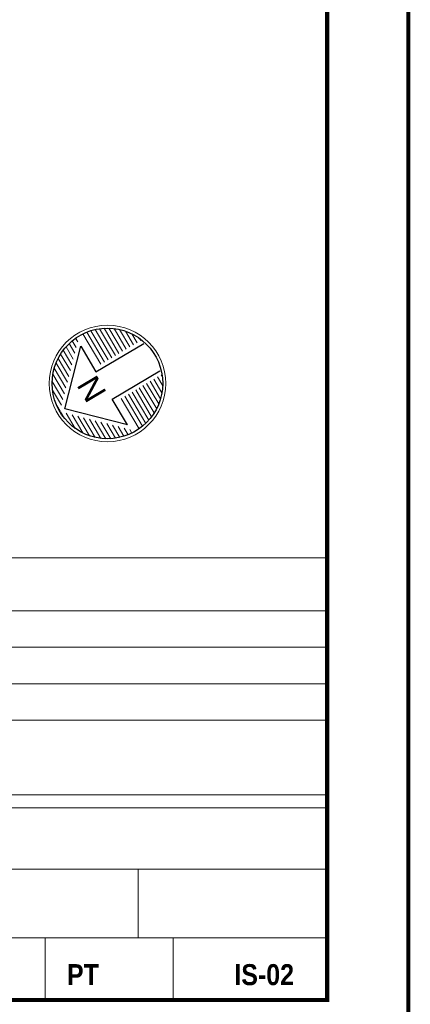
# Model space of a CAD drawing. Header units: centimetres. Extents: x -2715 to 104803, y -2927 to 32152.
# Tile 61 of 72: x 89321 to 89803, y -1348 to -134. Entities that reach past the tile are written whole.
import ezdxf

# ---------------------------------------------------------------- set-up
doc = ezdxf.new("R2010")
doc.units = ezdxf.units.CM
doc.header["$MEASUREMENT"] = 0
doc.layers.add('AZ___txt', color=252, linetype='Continuous', lineweight=25)
doc.layers.add('Tab-tabele', color=7, linetype='Continuous', lineweight=5)
doc.styles.add('GENERATED_STYLE_13', font='arialbd.ttf')
doc.styles.add('Z_40', font='arial.ttf', dxfattribs={"height": 4})

# ---------------------------------------------------------------- blocks, each defined once
blk = doc.blocks.new('strzałka1')
at = {"layer": 'AZ___txt', "lineweight": 9}
h = blk.add_hatch(dxfattribs=at)
h.set_pattern_fill('LINE', color=256, scale=0.4095, style=0)
h.set_pattern_definition([(360, (-1477.2123, -296.4574), (3e-14, 1.3001625), [])])
h.paths.add_polyline_path([(0, 17.05, 0.414214), (-17.05, 0)])
h.paths.add_polyline_path([(0, 17.05), (17.05, 0, 0.414214)])
h.paths.add_polyline_path([(17.05, 0), (6.14, 0), (6.14, -15.91, 0.309961)])
h.paths.add_polyline_path([(-6.14, 0), (-17.05, 0, 0.309961), (-6.14, -15.91)])
at = {"layer": 'AZ___txt'}
for points in [[(-14.09, 1.23), (0, 15.31), (14.09, 1.23), (4.91, 1.23), (4.91, -15.91)], [(-14.09, 1.23), (-4.91, 1.23), (-4.91, -15.88)]]:
    blk.add_lwpolyline(points, dxfattribs=at)
at = {"layer": 'AZ___txt', "lineweight": 13}
blk.add_circle((0, 0), 17.96, dxfattribs=at)
at = {"layer": 'AZ___txt'}
blk.add_circle((0, 0), 17.05, dxfattribs=at)
at = {"layer": 'AZ___txt', "insert": (-2.5, 8.55), "char_height": 7, "width": 9.456, "attachment_point": 1, "style": 'Z_40'}
blk.add_mtext('N', dxfattribs=at)

msp = doc.modelspace()

# ---------------------------------------------------------------- linework, layer by layer
at = {"lineweight": 50, "const_width": 5}
msp.add_lwpolyline([(85600.17, -1443.15), (85600.17, 1526.85), (89800.17, 1526.85), (89800.17, -1443.15), (85600.17, -1443.15)], dxfattribs=at)
at = {"lineweight": 50}
msp.add_lwpolyline([(85700.17, -1343.15, 5, 5, 0), (85700.17, 1426.85, 5, 5, 0), (89700.17, 1426.85, 5, 5, 0), (89700.17, -1343.15, 5, 5, 0)], format="xyseb", close=True, dxfattribs=at)
at = {"layer": 'Tab-tabele'}
for p, q in [((88649.73, -797.89), (89700.17, -797.89)), ((88649.73, -863.03), (89700.17, -863.03)), ((89700.17, -890.12), (89700.17, -1343.15)), ((88649.73, -908.03), (89700.17, -908.03)), ((88649.73, -953.03), (89700.17, -953.03)), ((88649.73, -998.04), (89700.17, -998.04)), ((88649.73, -1090.05), (89700.17, -1090.05)), ((88649.73, -1090.05), (89700.17, -1090.05)), ((88649.73, -1106.05), (89700.17, -1106.05)), ((88890.36, -1181.6), (89700.17, -1181.6)), ((89467.04, -1181.6), (89467.04, -1266.53)), ((89467.04, -1224.06), (89467.04, -1266.53)), ((88890.36, -1266.53), (89700.17, -1266.53)), ((88890.36, -1266.53), (89700.17, -1266.53)), ((89352.47, -1266.53), (89352.47, -1343.15)), ((89510.4, -1266.53), (89510.4, -1343.15))]:
    msp.add_line(p, q, dxfattribs=at)
at = {"layer": 'Tab-tabele', "flags": 128}
for points in [[(88649.73, -797.89), (89700.17, -797.89)], [(89700.17, -1343.15), (89700.17, -890.12)]]:
    msp.add_lwpolyline(points, dxfattribs=at)

# ---------------------------------------------------------------- block references
at = {"layer": 'AZ___txt', "xscale": 3.999999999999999, "yscale": 3.999999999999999, "zscale": 3.999999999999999, "rotation": 120.690913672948}
msp.add_blockref('strzałka1', (89429.23, -582.74), dxfattribs=at)

# ---------------------------------------------------------------- texts
at = {"layer": 'Tab-tabele', "style": 'GENERATED_STYLE_13', "width": 0.85}
for s, p in [('PT', (89379.26, -1324.72)), ('IS-02', (89585.72, -1324.72))]:
    msp.add_text(s, height=25.917, dxfattribs=at).set_placement(p)

doc.saveas('drawing.dxf')
